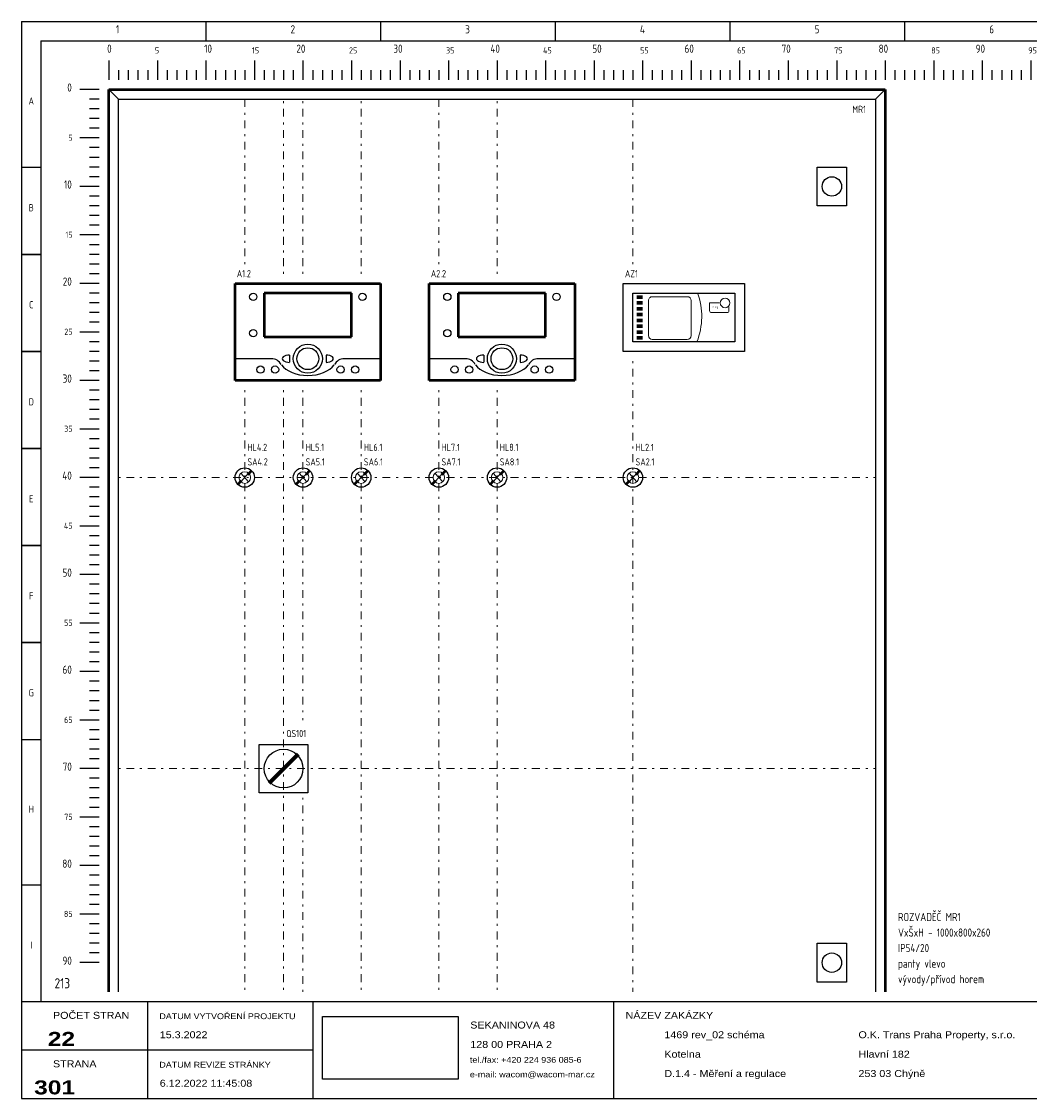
# Model space of a CAD drawing. Header units: millimetres. Extents: x 8 to 412, y 5 to 282.
# Tile 1 of 2: x 8 to 267, y 5 to 282. Entities that reach past the tile are written whole.
import ezdxf
from ezdxf.enums import TextEntityAlignment as Align

# ---------------------------------------------------------------- set-up
doc = ezdxf.new("R2010")
doc.units = ezdxf.units.MM
doc.linetypes.add('Caddy_Dashdot', pattern=[5.5, 0.5, -1.5, 2, -1.5])
doc.linetypes.add('Caddy_Solid', pattern=[0])
doc.layers.add('Caddy_1', color=7, linetype='Caddy_Solid', lineweight=25)
doc.layers.add('Caddy_2', color=7, linetype='Caddy_Solid', lineweight=50)
doc.styles.add('Caddy_Arial', font='arial.ttf', dxfattribs={"width": 1.1})
doc.styles.add('Caddy_Arial Black', font='ariblk.ttf', dxfattribs={"width": 1.1})
doc.styles.add('Caddy_Vectorfont1p', font='isocp___.ttf', dxfattribs={"width": 0.9})
picture_1 = doc.add_image_def('image1.jpg', size_in_pixel=(1084, 500))

# ---------------------------------------------------------------- blocks, each defined once
blk = doc.blocks.new('9A66F100ED0D')
at = {"layer": 'Caddy_1', "color": 7, "linetype": 'Caddy_Solid', "lineweight": 25}
for p, q in [((7.5, 282.5), (7.5, 5)), ((7.5, 282.5), (412.5, 282.5)), ((55, 282.5), (55, 277.5)), ((100, 282.5), (100, 277.5)), ((145, 282.5), (145, 277.5)), ((190, 282.5), (190, 277.5)), ((235, 282.5), (235, 277.5)), ((12.5, 277.5), (407.5, 277.5)), ((12.5, 277.5), (12.5, 30)), ((7.5, 245), (12.5, 245)), ((7.5, 222.5), (12.5, 222.5)), ((12.5, 222.5), (7.5, 222.5)), ((11.5, 222.5), (10.5, 222.5)), ((12.5, 197.5), (7.5, 197.5)), ((7.5, 197.5), (12.5, 197.5)), ((12.5, 172.5), (7.5, 172.5)), ((7.5, 172.5), (12.5, 172.5)), ((12.5, 147.5), (7.5, 147.5)), ((7.5, 147.5), (12.5, 147.5)), ((12.5, 122.5), (7.5, 122.5)), ((7.5, 122.5), (12.5, 122.5)), ((7.5, 97.5), (12.5, 97.5)), ((12.5, 60), (7.5, 60)), ((7.5, 30), (412.5, 30)), ((40, 5), (40, 30)), ((82.5, 30), (82.5, 5)), ((160, 30), (160, 5)), ((7.5, 17.5), (82.5, 17.5)), ((7.5, 5), (412.5, 5))]:
    blk.add_line(p, q, dxfattribs=at)
at = {"layer": 'Caddy_1', "color": 7, "lineweight": 25}
for s, height, style, width, p in [('1', 2.1, 'Caddy_Vectorfont1p', 0.9, (31.8, 279.45)), ('2', 2.1, 'Caddy_Vectorfont1p', 0.9, (76.8, 279.45)), ('3', 2.1, 'Caddy_Vectorfont1p', 0.9, (121.8, 279.45)), ('4', 2.1, 'Caddy_Vectorfont1p', 0.9, (166.8, 279.45)), ('5', 2.1, 'Caddy_Vectorfont1p', 0.9, (211.8, 279.45)), ('6', 2.1, 'Caddy_Vectorfont1p', 0.9, (256.8, 279.45)), ('NÁZEV ZAKÁZKY', 1.8, 'Caddy_Arial', 1.1, (163.1, 25.52)), ('POČET STRAN', 1.8, 'Caddy_Arial', 1.1, (15.6, 25.52)), ('DATUM VYTVOŘENÍ PROJEKTU', 1.5, 'Caddy_Arial', 1.1, (43, 25.44)), ('15.3.2022', 1.8, 'Caddy_Arial', 1.1, (43.1, 20.52)), ('SEKANINOVA 48', 1.8, 'Caddy_Arial', 1.1, (123.1, 23.02)), ('1469 rev_02 schéma', 1.8, 'Caddy_Arial', 1.1, (173.1, 20.52)), ('O.K. Trans Praha Property, s.r.o.', 1.8, 'Caddy_Arial', 1.1, (223.1, 20.52)), ('128 00 PRAHA 2', 1.8, 'Caddy_Arial', 1.1, (123.1, 18.02)), ('Kotelna', 1.8, 'Caddy_Arial', 1.1, (173.1, 15.52)), ('Hlavní 182', 1.8, 'Caddy_Arial', 1.1, (223.1, 15.52)), ('STRANA', 1.8, 'Caddy_Arial', 1.1, (15.6, 13.02)), ('DATUM REVIZE STRÁNKY', 1.5, 'Caddy_Arial', 1.1, (43, 12.94)), ('tel./fax: +420 224 936 085-6', 1.5, 'Caddy_Arial', 1.1, (123, 14.19)), ('e-mail: wacom@wacom-mar.cz', 1.5, 'Caddy_Arial', 1.1, (123, 10.44)), ('D.1.4 - Měření a regulace', 1.8, 'Caddy_Arial', 1.1, (173.1, 10.52)), ('253 03 Chýně', 1.8, 'Caddy_Arial', 1.1, (223.1, 10.52)), ('6.12.2022 11:45:08', 1.8, 'Caddy_Arial', 1.1, (43.1, 8.02))]:
    blk.add_text(s, height=height, dxfattribs=dict(at, style=style, width=width)).set_placement(p)
at = {"layer": 'Caddy_1', "color": 7, "lineweight": 25, "style": 'Caddy_Vectorfont1p', "width": 0.9}
for s, p in [('A', (10, 261.11)), ('B', (10, 233.61)), ('C', (10, 208.61)), ('D', (10, 183.61)), ('E', (10, 158.61)), ('F', (10, 133.61)), ('G', (10, 108.61)), ('H', (10, 78.61)), ('I', (10, 43.61))]:
    blk.add_text(s, height=1.84, dxfattribs=at).set_placement(p, align=Align.CENTER)
at = {"layer": 'Caddy_1', "color": 1, "lineweight": 25, "true_color": 0xff0000, "style": 'Caddy_Vectorfont1p', "width": 0.9}
blk.add_text('213', height=2.625, dxfattribs=at).set_placement((16, 33.38))
at = {"layer": 'Caddy_1', "color": 7, "lineweight": 25, "style": 'Caddy_Arial Black', "width": 1.1}
for s, p in [('22', (21.3, 18.55)), ('301', (21.3, 6.05))]:
    blk.add_text(s, height=3.6, dxfattribs=at).set_placement(p, align=Align.RIGHT)
at = {"color": 18, "true_color": 0x000000}
image = blk.add_image(picture_1, insert=(85, 10), size_in_units=(35, 16.14), dxfattribs=at)
blk = doc.blocks.new('4E4F70D73DB7')
at = {"layer": 'Caddy_1', "color": 7, "linetype": 'Caddy_Solid', "lineweight": 25}
for p, q in [((30, 272.5), (30, 270)), ((42.5, 272.5), (42.5, 270)), ((55, 272.5), (55, 270)), ((67.5, 272.5), (67.5, 270)), ((80, 272.5), (80, 270)), ((92.5, 272.5), (92.5, 270)), ((105, 272.5), (105, 270)), ((117.5, 272.5), (117.5, 270)), ((130, 272.5), (130, 270)), ((142.5, 272.5), (142.5, 270)), ((155, 272.5), (155, 270)), ((167.5, 272.5), (167.5, 270)), ((180, 272.5), (180, 270)), ((192.5, 272.5), (192.5, 270)), ((205, 272.5), (205, 270)), ((217.5, 272.5), (217.5, 270)), ((230, 272.5), (230, 270)), ((242.5, 272.5), (242.5, 270)), ((255, 272.5), (255, 270)), ((267.5, 272.5), (267.5, 270)), ((280, 272.5), (280, 270)), ((30, 270), (30, 267.5)), ((32.5, 270), (32.5, 267.5)), ((35, 270), (35, 267.5)), ((37.5, 270), (37.5, 267.5)), ((40, 270), (40, 267.5)), ((42.5, 270), (42.5, 267.5)), ((45, 270), (45, 267.5)), ((47.5, 270), (47.5, 267.5)), ((50, 270), (50, 267.5)), ((52.5, 270), (52.5, 267.5)), ((55, 270), (55, 267.5)), ((57.5, 270), (57.5, 267.5)), ((60, 270), (60, 267.5)), ((62.5, 270), (62.5, 267.5)), ((65, 270), (65, 267.5)), ((67.5, 270), (67.5, 267.5)), ((70, 270), (70, 267.5)), ((72.5, 270), (72.5, 267.5)), ((75, 270), (75, 267.5)), ((77.5, 270), (77.5, 267.5)), ((80, 270), (80, 267.5)), ((82.5, 270), (82.5, 267.5)), ((85, 270), (85, 267.5)), ((87.5, 270), (87.5, 267.5)), ((90, 270), (90, 267.5)), ((92.5, 270), (92.5, 267.5)), ((95, 270), (95, 267.5)), ((97.5, 270), (97.5, 267.5)), ((100, 270), (100, 267.5)), ((102.5, 270), (102.5, 267.5)), ((105, 270), (105, 267.5)), ((107.5, 270), (107.5, 267.5)), ((110, 270), (110, 267.5)), ((112.5, 270), (112.5, 267.5)), ((115, 270), (115, 267.5)), ((117.5, 270), (117.5, 267.5)), ((120, 270), (120, 267.5)), ((122.5, 270), (122.5, 267.5)), ((125, 270), (125, 267.5)), ((127.5, 270), (127.5, 267.5)), ((130, 270), (130, 267.5)), ((132.5, 270), (132.5, 267.5)), ((135, 270), (135, 267.5)), ((137.5, 270), (137.5, 267.5)), ((140, 270), (140, 267.5)), ((142.5, 270), (142.5, 267.5)), ((145, 270), (145, 267.5)), ((147.5, 270), (147.5, 267.5)), ((150, 270), (150, 267.5)), ((152.5, 270), (152.5, 267.5)), ((155, 270), (155, 267.5)), ((157.5, 270), (157.5, 267.5)), ((160, 270), (160, 267.5)), ((162.5, 270), (162.5, 267.5)), ((165, 270), (165, 267.5)), ((167.5, 270), (167.5, 267.5)), ((170, 270), (170, 267.5)), ((172.5, 270), (172.5, 267.5)), ((175, 270), (175, 267.5)), ((177.5, 270), (177.5, 267.5)), ((180, 270), (180, 267.5)), ((182.5, 270), (182.5, 267.5)), ((185, 270), (185, 267.5)), ((187.5, 270), (187.5, 267.5)), ((190, 270), (190, 267.5)), ((192.5, 270), (192.5, 267.5)), ((195, 270), (195, 267.5)), ((197.5, 270), (197.5, 267.5)), ((200, 270), (200, 267.5)), ((202.5, 270), (202.5, 267.5)), ((205, 270), (205, 267.5)), ((207.5, 270), (207.5, 267.5)), ((210, 270), (210, 267.5)), ((212.5, 270), (212.5, 267.5)), ((215, 270), (215, 267.5)), ((217.5, 270), (217.5, 267.5)), ((220, 270), (220, 267.5)), ((222.5, 270), (222.5, 267.5)), ((225, 270), (225, 267.5)), ((227.5, 270), (227.5, 267.5)), ((230, 270), (230, 267.5)), ((232.5, 270), (232.5, 267.5)), ((235, 270), (235, 267.5)), ((237.5, 270), (237.5, 267.5)), ((240, 270), (240, 267.5)), ((242.5, 270), (242.5, 267.5)), ((245, 270), (245, 267.5)), ((247.5, 270), (247.5, 267.5)), ((250, 270), (250, 267.5)), ((252.5, 270), (252.5, 267.5)), ((255, 270), (255, 267.5)), ((257.5, 270), (257.5, 267.5)), ((260, 270), (260, 267.5)), ((262.5, 270), (262.5, 267.5)), ((265, 270), (265, 267.5)), ((267.5, 270), (267.5, 267.5)), ((270, 270), (270, 267.5)), ((272.5, 270), (272.5, 267.5)), ((275, 270), (275, 267.5)), ((277.5, 270), (277.5, 267.5)), ((280, 270), (280, 267.5))]:
    blk.add_line(p, q, dxfattribs=at)
at = {"layer": 'Caddy_1', "color": 7, "lineweight": 25, "style": 'Caddy_Vectorfont1p', "width": 0.9}
for s, height, p in [('0', 2.1, (29.55, 274.45)), ('5', 1.57, (41.85, 274.27)), ('10', 2.1, (54.55, 274.45)), ('15', 1.575, (66.85, 274.27)), ('20', 2.1, (78.3, 274.45)), ('25', 1.575, (91.85, 274.27)), ('30', 2.1, (103.3, 274.45)), ('35', 1.575, (116.85, 274.27)), ('40', 2.1, (128.3, 274.45)), ('45', 1.575, (141.85, 274.27)), ('50', 2.1, (154.55, 274.45)), ('55', 1.575, (166.85, 274.27)), ('60', 2.1, (178.3, 274.45)), ('65', 1.575, (191.85, 274.27)), ('70', 2.1, (203.3, 274.45)), ('75', 1.575, (216.85, 274.27)), ('80', 2.1, (228.3, 274.45)), ('85', 1.575, (241.85, 274.27)), ('90', 2.1, (253.3, 274.45)), ('95', 1.575, (266.85, 274.27)), ('100', 2.1, (278.3, 274.45))]:
    blk.add_text(s, height=height, dxfattribs=at).set_placement(p)
blk = doc.blocks.new('541134A5929F')
at = {"layer": 'Caddy_1', "color": 7, "linetype": 'Caddy_Solid', "lineweight": 25}
for p, q in [((27.5, 265), (22.5, 265)), ((27.5, 262.5), (25, 262.5)), ((27.5, 260), (25, 260)), ((27.5, 257.5), (25, 257.5)), ((27.5, 255), (25, 255)), ((27.5, 252.5), (22.5, 252.5)), ((27.5, 250), (25, 250)), ((27.5, 247.5), (25, 247.5)), ((27.5, 245), (25, 245)), ((27.5, 242.5), (25, 242.5)), ((27.5, 240), (22.5, 240)), ((27.5, 237.5), (25, 237.5)), ((27.5, 235), (25, 235)), ((27.5, 232.5), (25, 232.5)), ((27.5, 230), (25, 230)), ((27.5, 227.5), (22.5, 227.5)), ((27.5, 225), (25, 225)), ((27.5, 222.5), (25, 222.5)), ((27.5, 220), (25, 220)), ((27.5, 217.5), (25, 217.5)), ((27.5, 215), (22.5, 215)), ((27.5, 212.5), (25, 212.5)), ((27.5, 210), (25, 210)), ((27.5, 207.5), (25, 207.5)), ((27.5, 205), (25, 205)), ((27.5, 202.5), (22.5, 202.5)), ((27.5, 200), (25, 200)), ((27.5, 197.5), (25, 197.5)), ((27.5, 195), (25, 195)), ((27.5, 192.5), (25, 192.5)), ((27.5, 190), (22.5, 190)), ((27.5, 187.5), (25, 187.5)), ((27.5, 185), (25, 185)), ((27.5, 182.5), (25, 182.5)), ((27.5, 180), (25, 180)), ((27.5, 177.5), (22.5, 177.5)), ((27.5, 175), (25, 175)), ((27.5, 172.5), (25, 172.5)), ((27.5, 170), (25, 170)), ((27.5, 167.5), (25, 167.5)), ((27.5, 165), (22.5, 165)), ((27.5, 162.5), (25, 162.5)), ((27.5, 160), (25, 160)), ((27.5, 157.5), (25, 157.5)), ((27.5, 155), (25, 155)), ((27.5, 152.5), (22.5, 152.5)), ((27.5, 150), (25, 150)), ((27.5, 147.5), (25, 147.5)), ((27.5, 145), (25, 145)), ((27.5, 142.5), (25, 142.5)), ((27.5, 140), (22.5, 140)), ((27.5, 137.5), (25, 137.5)), ((27.5, 135), (25, 135)), ((27.5, 132.5), (25, 132.5)), ((27.5, 130), (25, 130)), ((27.5, 127.5), (22.5, 127.5)), ((27.5, 125), (25, 125)), ((27.5, 122.5), (25, 122.5)), ((27.5, 120), (25, 120)), ((27.5, 117.5), (25, 117.5)), ((27.5, 115), (22.5, 115)), ((27.5, 112.5), (25, 112.5)), ((27.5, 110), (25, 110)), ((27.5, 107.5), (25, 107.5)), ((27.5, 105), (25, 105)), ((27.5, 102.5), (22.5, 102.5)), ((27.5, 100), (25, 100)), ((27.5, 97.5), (25, 97.5)), ((27.5, 95), (25, 95)), ((27.5, 92.5), (25, 92.5)), ((27.5, 90), (22.5, 90)), ((27.5, 87.5), (25, 87.5)), ((27.5, 85), (25, 85)), ((27.5, 82.5), (25, 82.5)), ((27.5, 80), (25, 80)), ((27.5, 77.5), (22.5, 77.5)), ((27.5, 75), (25, 75)), ((27.5, 72.5), (25, 72.5)), ((27.5, 70), (25, 70)), ((27.5, 67.5), (25, 67.5)), ((27.5, 65), (22.5, 65)), ((27.5, 62.5), (25, 62.5)), ((27.5, 60), (25, 60)), ((27.5, 57.5), (25, 57.5)), ((27.5, 55), (25, 55)), ((27.5, 52.5), (22.5, 52.5)), ((27.5, 50), (25, 50)), ((27.5, 47.5), (25, 47.5)), ((27.5, 45), (25, 45)), ((27.5, 42.5), (25, 42.5)), ((27.5, 40), (22.5, 40))]:
    blk.add_line(p, q, dxfattribs=at)
at = {"layer": 'Caddy_1', "color": 7, "lineweight": 25, "style": 'Caddy_Vectorfont1p', "width": 0.9}
for s, height, p in [('0', 2.1, (20.45, 264.45)), ('5', 1.57, (20.65, 251.77)), ('10', 2.1, (20.45, 239.45)), ('15', 1.575, (20.65, 226.77)), ('20', 2.1, (20.45, 214.45)), ('25', 1.575, (20.65, 201.77)), ('30', 2.1, (20.45, 189.45)), ('35', 1.575, (20.65, 176.77)), ('40', 2.1, (20.45, 164.45)), ('45', 1.575, (20.65, 151.77)), ('50', 2.1, (20.45, 139.45)), ('55', 1.575, (20.65, 126.77)), ('60', 2.1, (20.45, 114.45)), ('65', 1.575, (20.65, 101.77)), ('70', 2.1, (20.45, 89.45)), ('75', 1.575, (20.65, 76.77)), ('80', 2.1, (20.45, 64.45)), ('85', 1.575, (20.65, 51.77)), ('90', 2.1, (20.45, 39.45))]:
    blk.add_text(s, height=height, dxfattribs=at).set_placement(p, align=Align.RIGHT)
blk = doc.blocks.new('5E492B7ADD33')
at = {"layer": 'Caddy_1', "color": 7, "linetype": 'Caddy_Solid', "lineweight": 25}
for p, q in [((212.5, 245), (220, 245)), ((212.5, 235), (212.5, 245)), ((220, 245), (220, 235)), ((220, 235), (212.5, 235))]:
    blk.add_line(p, q, dxfattribs=at)
blk = doc.blocks.new('0CBE2F4416D4')
at = {"layer": 'Caddy_1', "color": 7, "linetype": 'Caddy_Solid', "lineweight": 25}
for p, q in [((212.5, 45), (220, 45)), ((212.5, 35), (212.5, 45)), ((220, 45), (220, 35)), ((220, 35), (212.5, 35))]:
    blk.add_line(p, q, dxfattribs=at)
blk = doc.blocks.new('5A045EF93132')
at = {"layer": 'Caddy_1', "color": 7, "linetype": 'Caddy_Solid', "lineweight": 25}
for p, q in [((32.5, 262.5), (30, 265)), ((227.5, 262.5), (230, 265)), ((32.5, 32.5), (32.5, 262.5)), ((32.5, 262.5), (227.5, 262.5)), ((227.5, 262.5), (227.5, 32.5))]:
    blk.add_line(p, q, dxfattribs=at)
for centre in [(216.25, 240), (216.25, 40)]:
    blk.add_circle(centre, 2.5, dxfattribs=at)
at = {"layer": 'Caddy_2', "color": 7, "linetype": 'Caddy_Solid', "lineweight": 50}
for p, q in [((30, 32.5), (30, 265)), ((30, 265), (230, 265)), ((230, 265), (230, 32.5))]:
    blk.add_line(p, q, dxfattribs=at)
at = {"layer": 'Caddy_1'}
for name in ['5E492B7ADD33', '0CBE2F4416D4']:
    blk.add_blockref(name, (0, 0, 1), dxfattribs=at)
at = {"layer": 'Caddy_1', "color": 7, "lineweight": 25, "style": 'Caddy_Vectorfont1p', "width": 0.9}
for s, p in [('ROZVADĚČ MR1', (233.3, 50.7)), ('VxŠxH - 1000x800x260', (233.3, 46.7)), ('IP54/20', (233.3, 42.7)), ('panty vlevo', (233.3, 38.7)), ('vývody/přívod horem', (233.3, 34.7))]:
    blk.add_text(s, height=2.1, dxfattribs=at).set_placement(p)
blk.add_attdef('$TAG160010', text='', height=1.84, dxfattribs=at).set_placement((225.04, 258.96), align=Align.RIGHT)
blk = doc.blocks.new('13AA42513556')
at = {"layer": 'Caddy_1', "color": 7, "linetype": 'Caddy_Solid', "lineweight": 25}
for p, q in [((68.75, 96.25), (81.25, 96.25)), ((68.75, 83.75), (68.75, 96.25)), ((81.25, 96.25), (81.25, 83.75)), ((81.25, 83.75), (68.75, 83.75))]:
    blk.add_line(p, q, dxfattribs=at)
blk = doc.blocks.new('F5077806BD7D')
at = {"layer": 'Caddy_1', "color": 7, "linetype": 'Caddy_Solid', "lineweight": 70}
blk.add_line((71.25, 86.25), (78.75, 93.75), dxfattribs=at)
at = {"layer": 'Caddy_1', "color": 7, "linetype": 'Caddy_Solid', "lineweight": 25}
blk.add_circle((75, 90), 5, dxfattribs=at)
at = {"layer": 'Caddy_1'}
blk.add_blockref('13AA42513556', (0, 0, 1), dxfattribs=at)
at = {"layer": 'Caddy_1', "color": 7, "lineweight": 25, "style": 'Caddy_Vectorfont1p', "width": 0.9}
blk.add_attdef('$TAG160010', (75.7, 98.11), '', height=1.84, dxfattribs=at)
blk = doc.blocks.new('4CD7FC39A8FF')
at = {"layer": 'Caddy_1', "color": 7, "lineweight": 25, "style": 'Caddy_Vectorfont1p', "width": 0.9}
blk.add_attdef('$TAG160010', (165.7, 171.86), '', height=1.84, dxfattribs=at)
blk = doc.blocks.new('9295E2483DB5')
at = {"layer": 'Caddy_1', "color": 7, "linetype": 'Caddy_Solid', "lineweight": 50}
for p, q in [((165.8, 165.8), (166.8, 166.8)), ((163.2, 163.2), (164.2, 164.2))]:
    blk.add_line(p, q, dxfattribs=at)
at = {"layer": 'Caddy_1', "color": 7, "linetype": 'Caddy_Solid', "lineweight": 9}
for p, q in [((166, 166.1), (164, 163.9)), ((166, 163.9), (164, 166.1))]:
    blk.add_line(p, q, dxfattribs=at)
at = {"layer": 'Caddy_1', "color": 7, "linetype": 'Caddy_Solid', "lineweight": 25}
blk.add_circle((165, 165), 2.5, dxfattribs=at)
at = {"layer": 'Caddy_1', "color": 7, "linetype": 'Caddy_Solid', "lineweight": 9}
blk.add_circle((165, 165), 1.5, dxfattribs=at)
at = {"layer": 'Caddy_1', "color": 7, "lineweight": 25, "style": 'Caddy_Vectorfont1p', "width": 0.9}
blk.add_attdef('$TAG160010', (165.7, 168.11), '', height=1.84, dxfattribs=at)
blk = doc.blocks.new('AC27D2ABDF83')
at = {"layer": 'Caddy_1'}
ref = blk.add_blockref('4CD7FC39A8FF', (0, 0, 1), dxfattribs=at)
ref.add_attrib('$TAG160010', 'HL2.1', (165.7, 171.86), dxfattribs={"color": 7, "lineweight": 25, "height": 1.838, "style": 'Caddy_Vectorfont1p', "width": 0.9})
ref = blk.add_blockref('9295E2483DB5', (0, 0, 1), dxfattribs=at)
ref.add_attrib('$TAG160010', 'SA2.1', (165.7, 168.11), dxfattribs={"color": 7, "lineweight": 25, "height": 1.838, "style": 'Caddy_Vectorfont1p', "width": 0.9})
blk = doc.blocks.new('C7B4F00D9D93')
at = {"layer": 'Caddy_1', "color": 7, "linetype": 'Caddy_Solid', "lineweight": 50}
for p, q in [((92.5, 212.5), (70, 212.5)), ((70, 212.5), (70, 201.25)), ((92.5, 201.25), (92.5, 212.5)), ((70, 201.25), (92.5, 201.25))]:
    blk.add_line(p, q, dxfattribs=at)
blk = doc.blocks.new('19451EE1DDDC')
at = {"layer": 'Caddy_1', "color": 7, "linetype": 'Caddy_Solid', "lineweight": 50}
for p, q in [((62.5, 215), (100, 215)), ((62.5, 190), (62.5, 215)), ((100, 215), (100, 190)), ((100, 190), (62.5, 190))]:
    blk.add_line(p, q, dxfattribs=at)
blk = doc.blocks.new('DC8A388A3CCF')
at = {"layer": 'Caddy_1', "color": 7, "linetype": 'Caddy_Solid', "lineweight": 25}
for p, q in [((71.88, 195.62), (62.5, 195.62)), ((76.56, 196.56), (76.56, 194.69)), ((85.94, 196.56), (85.94, 194.69)), ((100, 195.62), (90.62, 195.62))]:
    blk.add_line(p, q, dxfattribs=at)
for centre, radius in [((67.19, 211.56), 0.938), ((95.31, 211.56), 0.938), ((67.19, 202.19), 0.938), ((81.25, 195.62), 3.75), ((81.25, 195.62), 2.81), ((69.06, 192.81), 0.938), ((72.81, 192.81), 0.938), ((89.69, 192.81), 0.938), ((93.44, 192.81), 0.938)]:
    blk.add_circle(centre, radius, dxfattribs=at)
for centre, major_axis, ratio, start_param, end_param in [((71.88, 192.81), (2.81, 0), 1, 0.487605, 1.570796), ((76.56, 195.62), (1.88, 0), 0.5, 1.570796, 4.712389), ((85.94, 195.62), (1.88, 0), 0.5, 4.712389, 7.853982), ((90.62, 192.81), (2.81, 0), 1, 1.570796, 2.654), ((81.25, 196), (7.5, 0), 0.625, 3.570371, 5.854407)]:
    blk.add_ellipse(centre, major_axis=major_axis, ratio=ratio, start_param=start_param, end_param=end_param, dxfattribs=at)
at = {"layer": 'Caddy_1'}
for name in ['19451EE1DDDC', 'C7B4F00D9D93']:
    blk.add_blockref(name, (0, 0, 1), dxfattribs=at)
at = {"layer": 'Caddy_1', "color": 7, "lineweight": 25, "style": 'Caddy_Vectorfont1p', "width": 0.9}
blk.add_attdef('$TAG160010', (62.95, 216.61), '', height=1.84, dxfattribs=at)
blk = doc.blocks.new('16DD1DD1923D')
at = {"layer": 'Caddy_1', "color": 7, "linetype": 'Caddy_Solid', "lineweight": 50}
for p, q in [((142.5, 212.5), (120, 212.5)), ((120, 212.5), (120, 201.25)), ((142.5, 201.25), (142.5, 212.5)), ((120, 201.25), (142.5, 201.25))]:
    blk.add_line(p, q, dxfattribs=at)
blk = doc.blocks.new('B3386CB01406')
at = {"layer": 'Caddy_1', "color": 7, "linetype": 'Caddy_Solid', "lineweight": 50}
for p, q in [((112.5, 215), (150, 215)), ((112.5, 190), (112.5, 215)), ((150, 215), (150, 190)), ((150, 190), (112.5, 190))]:
    blk.add_line(p, q, dxfattribs=at)
blk = doc.blocks.new('62B861ED5FBE')
at = {"layer": 'Caddy_1', "color": 7, "linetype": 'Caddy_Solid', "lineweight": 25}
for p, q in [((121.88, 195.62), (112.5, 195.62)), ((126.56, 196.56), (126.56, 194.69)), ((135.94, 196.56), (135.94, 194.69)), ((150, 195.62), (140.62, 195.62))]:
    blk.add_line(p, q, dxfattribs=at)
for centre, radius in [((117.19, 211.56), 0.938), ((145.31, 211.56), 0.938), ((117.19, 202.19), 0.938), ((131.25, 195.62), 3.75), ((131.25, 195.62), 2.81), ((119.06, 192.81), 0.938), ((122.81, 192.81), 0.938), ((139.69, 192.81), 0.938), ((143.44, 192.81), 0.938)]:
    blk.add_circle(centre, radius, dxfattribs=at)
for centre, major_axis, ratio, start_param, end_param in [((121.88, 192.81), (2.81, 0), 1, 0.487605, 1.570796), ((126.56, 195.62), (1.88, 0), 0.5, 1.570796, 4.712389), ((135.94, 195.62), (1.88, 0), 0.5, 4.712389, 7.853982), ((140.62, 192.81), (2.81, 0), 1, 1.570796, 2.654), ((131.25, 196), (7.5, 0), 0.625, 3.570371, 5.854407)]:
    blk.add_ellipse(centre, major_axis=major_axis, ratio=ratio, start_param=start_param, end_param=end_param, dxfattribs=at)
at = {"layer": 'Caddy_1'}
for name in ['B3386CB01406', '16DD1DD1923D']:
    blk.add_blockref(name, (0, 0, 1), dxfattribs=at)
at = {"layer": 'Caddy_1', "color": 7, "lineweight": 25, "style": 'Caddy_Vectorfont1p', "width": 0.9}
blk.add_attdef('$TAG160010', (112.95, 216.61), '', height=1.84, dxfattribs=at)
blk = doc.blocks.new('FD6CC791BC57')
at = {"layer": 'Caddy_1', "color": 7, "linetype": 'Caddy_Solid', "lineweight": 25}
for p, q in [((162.5, 215), (193.75, 215)), ((162.5, 197.5), (162.5, 215)), ((193.75, 215), (193.75, 197.5)), ((193.75, 197.5), (162.5, 197.5))]:
    blk.add_line(p, q, dxfattribs=at)
blk = doc.blocks.new('3CF83B40619B')
at = {"layer": 'Caddy_1', "color": 7, "linetype": 'Caddy_Solid', "lineweight": 25}
for p, q in [((165, 212.5), (191.25, 212.5)), ((165, 200), (165, 212.5)), ((191.25, 212.5), (191.25, 200)), ((191.25, 200), (165, 200))]:
    blk.add_line(p, q, dxfattribs=at)
blk = doc.blocks.new('1CFEF8CBD8DC')
at = {"layer": 'Caddy_1', "color": 7, "linetype": 'Caddy_Solid', "lineweight": 70}
for p, q in [((166, 211.5), (167.5, 211.5)), ((166, 210), (167.5, 210)), ((166, 208.5), (167.5, 208.5)), ((166, 207), (167.5, 207)), ((166, 205.5), (167.5, 205.5)), ((166, 204), (167.5, 204)), ((166, 202.5), (167.5, 202.5)), ((166, 201), (167.5, 201))]:
    blk.add_line(p, q, dxfattribs=at)
at = {"layer": 'Caddy_1', "color": 7, "linetype": 'Caddy_Solid', "lineweight": 18}
for p, q in [((170, 211.6), (179, 211.6)), ((169, 210.6), (169, 201.6)), ((180, 210.6), (180, 201.6)), ((187.25, 210), (184.75, 210)), ((184.75, 210), (184.75, 208)), ((189.75, 208), (189.75, 209)), ((185.25, 207.5), (189.25, 207.5)), ((170, 200.6), (179, 200.6))]:
    blk.add_line(p, q, dxfattribs=at)
blk.add_circle((188.75, 210), 1.25, dxfattribs=at)
for centre, major_axis, start_param, end_param in [((170, 210.6), (1, 0), 1.570796, 3.141593), ((179, 210.6), (1, 0), 0, 1.570796), ((165, 206.5), (17.73, 0), 5.907914, 6.631956), ((185.25, 208), (0.5, 0), 3.141593, 4.712389), ((189.25, 208), (0.5, 0), 4.712389, 6.283185), ((170, 201.6), (1, 0), 3.141593, 4.712389), ((179, 201.6), (1, 0), 4.712389, 6.283185)]:
    blk.add_ellipse(centre, major_axis=major_axis, ratio=1, start_param=start_param, end_param=end_param, dxfattribs=at)
at = {"layer": 'Caddy_1'}
for name in ['FD6CC791BC57', '3CF83B40619B']:
    blk.add_blockref(name, (0, 0, 1), dxfattribs=at)
at = {"layer": 'Caddy_1', "color": 7, "lineweight": 18, "style": 'Caddy_Vectorfont1p', "width": 0.9}
blk.add_text('Prog', height=0.525, dxfattribs=at).set_placement((185.45, 208.67))
at = {"layer": 'Caddy_1', "color": 7, "lineweight": 25, "style": 'Caddy_Vectorfont1p', "width": 0.9}
blk.add_attdef('$TAG160010', (162.95, 216.61), '', height=1.84, dxfattribs=at)
blk = doc.blocks.new('C58186B5C3B4')
at = {"layer": 'Caddy_1', "color": 7, "lineweight": 25, "style": 'Caddy_Vectorfont1p', "width": 0.9}
blk.add_attdef('$TAG160010', (65.7, 171.86), '', height=1.84, dxfattribs=at)
blk = doc.blocks.new('1248F20BF906')
at = {"layer": 'Caddy_1', "color": 7, "linetype": 'Caddy_Solid', "lineweight": 50}
for p, q in [((65.8, 165.8), (66.8, 166.8)), ((63.2, 163.2), (64.2, 164.2))]:
    blk.add_line(p, q, dxfattribs=at)
at = {"layer": 'Caddy_1', "color": 7, "linetype": 'Caddy_Solid', "lineweight": 9}
for p, q in [((66, 166.1), (64, 163.9)), ((66, 163.9), (64, 166.1))]:
    blk.add_line(p, q, dxfattribs=at)
at = {"layer": 'Caddy_1', "color": 7, "linetype": 'Caddy_Solid', "lineweight": 25}
blk.add_circle((65, 165), 2.5, dxfattribs=at)
at = {"layer": 'Caddy_1', "color": 7, "linetype": 'Caddy_Solid', "lineweight": 9}
blk.add_circle((65, 165), 1.5, dxfattribs=at)
at = {"layer": 'Caddy_1', "color": 7, "lineweight": 25, "style": 'Caddy_Vectorfont1p', "width": 0.9}
blk.add_attdef('$TAG160010', (65.7, 168.11), '', height=1.84, dxfattribs=at)
blk = doc.blocks.new('0FB8AE32D3CD')
at = {"layer": 'Caddy_1'}
ref = blk.add_blockref('C58186B5C3B4', (0, 0, 1), dxfattribs=at)
ref.add_attrib('$TAG160010', 'HL4.2', (65.7, 171.86), dxfattribs={"color": 7, "lineweight": 25, "height": 1.838, "style": 'Caddy_Vectorfont1p', "width": 0.9})
ref = blk.add_blockref('1248F20BF906', (0, 0, 1), dxfattribs=at)
ref.add_attrib('$TAG160010', 'SA4.2', (65.7, 168.11), dxfattribs={"color": 7, "lineweight": 25, "height": 1.838, "style": 'Caddy_Vectorfont1p', "width": 0.9})
blk = doc.blocks.new('A3386C1FAD51')
at = {"layer": 'Caddy_1', "color": 7, "lineweight": 25, "style": 'Caddy_Vectorfont1p', "width": 0.9}
blk.add_attdef('$TAG160010', (80.7, 171.86), '', height=1.84, dxfattribs=at)
blk = doc.blocks.new('98C9E91AF345')
at = {"layer": 'Caddy_1', "color": 7, "linetype": 'Caddy_Solid', "lineweight": 50}
for p, q in [((80.8, 165.8), (81.8, 166.8)), ((78.2, 163.2), (79.2, 164.2))]:
    blk.add_line(p, q, dxfattribs=at)
at = {"layer": 'Caddy_1', "color": 7, "linetype": 'Caddy_Solid', "lineweight": 9}
for p, q in [((81, 166.1), (79, 163.9)), ((81, 163.9), (79, 166.1))]:
    blk.add_line(p, q, dxfattribs=at)
at = {"layer": 'Caddy_1', "color": 7, "linetype": 'Caddy_Solid', "lineweight": 25}
blk.add_circle((80, 165), 2.5, dxfattribs=at)
at = {"layer": 'Caddy_1', "color": 7, "linetype": 'Caddy_Solid', "lineweight": 9}
blk.add_circle((80, 165), 1.5, dxfattribs=at)
at = {"layer": 'Caddy_1', "color": 7, "lineweight": 25, "style": 'Caddy_Vectorfont1p', "width": 0.9}
blk.add_attdef('$TAG160010', (80.7, 168.11), '', height=1.84, dxfattribs=at)
blk = doc.blocks.new('E267F2DC440B')
at = {"layer": 'Caddy_1'}
ref = blk.add_blockref('A3386C1FAD51', (0, 0, 1), dxfattribs=at)
ref.add_attrib('$TAG160010', 'HL5.1', (80.7, 171.86), dxfattribs={"color": 7, "lineweight": 25, "height": 1.838, "style": 'Caddy_Vectorfont1p', "width": 0.9})
ref = blk.add_blockref('98C9E91AF345', (0, 0, 1), dxfattribs=at)
ref.add_attrib('$TAG160010', 'SA5.1', (80.7, 168.11), dxfattribs={"color": 7, "lineweight": 25, "height": 1.838, "style": 'Caddy_Vectorfont1p', "width": 0.9})
blk = doc.blocks.new('45FB6E17D94A')
at = {"layer": 'Caddy_1', "color": 7, "lineweight": 25, "style": 'Caddy_Vectorfont1p', "width": 0.9}
blk.add_attdef('$TAG160010', (95.7, 171.86), '', height=1.84, dxfattribs=at)
blk = doc.blocks.new('932DF4AAE688')
at = {"layer": 'Caddy_1', "color": 7, "linetype": 'Caddy_Solid', "lineweight": 50}
for p, q in [((95.8, 165.8), (96.8, 166.8)), ((93.2, 163.2), (94.2, 164.2))]:
    blk.add_line(p, q, dxfattribs=at)
at = {"layer": 'Caddy_1', "color": 7, "linetype": 'Caddy_Solid', "lineweight": 9}
for p, q in [((96, 166.1), (94, 163.9)), ((96, 163.9), (94, 166.1))]:
    blk.add_line(p, q, dxfattribs=at)
at = {"layer": 'Caddy_1', "color": 7, "linetype": 'Caddy_Solid', "lineweight": 25}
blk.add_circle((95, 165), 2.5, dxfattribs=at)
at = {"layer": 'Caddy_1', "color": 7, "linetype": 'Caddy_Solid', "lineweight": 9}
blk.add_circle((95, 165), 1.5, dxfattribs=at)
at = {"layer": 'Caddy_1', "color": 7, "lineweight": 25, "style": 'Caddy_Vectorfont1p', "width": 0.9}
blk.add_attdef('$TAG160010', (95.7, 168.11), '', height=1.84, dxfattribs=at)
blk = doc.blocks.new('BC1255A316B8')
at = {"layer": 'Caddy_1'}
ref = blk.add_blockref('45FB6E17D94A', (0, 0, 1), dxfattribs=at)
ref.add_attrib('$TAG160010', 'HL6.1', (95.7, 171.86), dxfattribs={"color": 7, "lineweight": 25, "height": 1.838, "style": 'Caddy_Vectorfont1p', "width": 0.9})
ref = blk.add_blockref('932DF4AAE688', (0, 0, 1), dxfattribs=at)
ref.add_attrib('$TAG160010', 'SA6.1', (95.7, 168.11), dxfattribs={"color": 7, "lineweight": 25, "height": 1.838, "style": 'Caddy_Vectorfont1p', "width": 0.9})
blk = doc.blocks.new('6607B100914F')
at = {"layer": 'Caddy_1', "color": 7, "lineweight": 25, "style": 'Caddy_Vectorfont1p', "width": 0.9}
blk.add_attdef('$TAG160010', (115.7, 171.86), '', height=1.84, dxfattribs=at)
blk = doc.blocks.new('33E558000DF2')
at = {"layer": 'Caddy_1', "color": 7, "linetype": 'Caddy_Solid', "lineweight": 50}
for p, q in [((115.8, 165.8), (116.8, 166.8)), ((113.2, 163.2), (114.2, 164.2))]:
    blk.add_line(p, q, dxfattribs=at)
at = {"layer": 'Caddy_1', "color": 7, "linetype": 'Caddy_Solid', "lineweight": 9}
for p, q in [((116, 166.1), (114, 163.9)), ((116, 163.9), (114, 166.1))]:
    blk.add_line(p, q, dxfattribs=at)
at = {"layer": 'Caddy_1', "color": 7, "linetype": 'Caddy_Solid', "lineweight": 25}
blk.add_circle((115, 165), 2.5, dxfattribs=at)
at = {"layer": 'Caddy_1', "color": 7, "linetype": 'Caddy_Solid', "lineweight": 9}
blk.add_circle((115, 165), 1.5, dxfattribs=at)
at = {"layer": 'Caddy_1', "color": 7, "lineweight": 25, "style": 'Caddy_Vectorfont1p', "width": 0.9}
blk.add_attdef('$TAG160010', (115.7, 168.11), '', height=1.84, dxfattribs=at)
blk = doc.blocks.new('70155B56F467')
at = {"layer": 'Caddy_1'}
ref = blk.add_blockref('6607B100914F', (0, 0, 1), dxfattribs=at)
ref.add_attrib('$TAG160010', 'HL7.1', (115.7, 171.86), dxfattribs={"color": 7, "lineweight": 25, "height": 1.838, "style": 'Caddy_Vectorfont1p', "width": 0.9})
ref = blk.add_blockref('33E558000DF2', (0, 0, 1), dxfattribs=at)
ref.add_attrib('$TAG160010', 'SA7.1', (115.7, 168.11), dxfattribs={"color": 7, "lineweight": 25, "height": 1.838, "style": 'Caddy_Vectorfont1p', "width": 0.9})
blk = doc.blocks.new('3C313DCA7F9E')
at = {"layer": 'Caddy_1', "color": 7, "lineweight": 25, "style": 'Caddy_Vectorfont1p', "width": 0.9}
blk.add_attdef('$TAG160010', (130.7, 171.86), '', height=1.84, dxfattribs=at)
blk = doc.blocks.new('197994D3C453')
at = {"layer": 'Caddy_1', "color": 7, "linetype": 'Caddy_Solid', "lineweight": 50}
for p, q in [((130.8, 165.8), (131.8, 166.8)), ((128.2, 163.2), (129.2, 164.2))]:
    blk.add_line(p, q, dxfattribs=at)
at = {"layer": 'Caddy_1', "color": 7, "linetype": 'Caddy_Solid', "lineweight": 9}
for p, q in [((131, 166.1), (129, 163.9)), ((131, 163.9), (129, 166.1))]:
    blk.add_line(p, q, dxfattribs=at)
at = {"layer": 'Caddy_1', "color": 7, "linetype": 'Caddy_Solid', "lineweight": 25}
blk.add_circle((130, 165), 2.5, dxfattribs=at)
at = {"layer": 'Caddy_1', "color": 7, "linetype": 'Caddy_Solid', "lineweight": 9}
blk.add_circle((130, 165), 1.5, dxfattribs=at)
at = {"layer": 'Caddy_1', "color": 7, "lineweight": 25, "style": 'Caddy_Vectorfont1p', "width": 0.9}
blk.add_attdef('$TAG160010', (130.7, 168.11), '', height=1.84, dxfattribs=at)
blk = doc.blocks.new('D6F291C4A025')
at = {"layer": 'Caddy_1'}
ref = blk.add_blockref('3C313DCA7F9E', (0, 0, 1), dxfattribs=at)
ref.add_attrib('$TAG160010', 'HL8.1', (130.7, 171.86), dxfattribs={"color": 7, "lineweight": 25, "height": 1.838, "style": 'Caddy_Vectorfont1p', "width": 0.9})
ref = blk.add_blockref('197994D3C453', (0, 0, 1), dxfattribs=at)
ref.add_attrib('$TAG160010', 'SA8.1', (130.7, 168.11), dxfattribs={"color": 7, "lineweight": 25, "height": 1.838, "style": 'Caddy_Vectorfont1p', "width": 0.9})

msp = doc.modelspace()

# ---------------------------------------------------------------- linework, layer by layer
at = {"layer": 'Caddy_1', "color": 7, "linetype": 'Caddy_Dashdot', "lineweight": 9}
for p, q in [((65, 220), (65, 262.5)), ((75, 217.5), (75, 262.5)), ((80, 217.5), (80, 262.5)), ((95, 217.5), (95, 262.5)), ((115, 220), (115, 262.5)), ((130, 217.5), (130, 262.5)), ((165, 220), (165, 262.5)), ((165, 195), (165, 32.5)), ((65, 187.5), (65, 32.5)), ((75, 187.5), (75, 32.5)), ((80, 187.5), (80, 102.5)), ((95, 187.5), (95, 32.5)), ((115, 187.5), (115, 32.5)), ((130, 187.5), (130, 32.5)), ((32.5, 165), (227.5, 165)), ((32.5, 90), (227.5, 90)), ((80, 82.5), (80, 32.5))]:
    msp.add_line(p, q, dxfattribs=at)

# ---------------------------------------------------------------- block references
at = {"layer": 'Caddy_1'}
for name in ['9A66F100ED0D', '4E4F70D73DB7', '541134A5929F', '0FB8AE32D3CD', 'E267F2DC440B', 'BC1255A316B8', '70155B56F467', 'D6F291C4A025', 'AC27D2ABDF83']:
    msp.add_blockref(name, (0, 0, 1), dxfattribs=at)
ref = msp.add_blockref('5A045EF93132', (0, 0, 1), dxfattribs=at)
ref.add_attrib('$TAG160010', 'MR1', dxfattribs={"color": 7, "lineweight": 25, "height": 1.838, "style": 'Caddy_Vectorfont1p', "width": 0.9}).set_placement((225.04, 258.96), align=Align.RIGHT)
ref = msp.add_blockref('DC8A388A3CCF', (0, 0, 1), dxfattribs=at)
ref.add_attrib('$TAG160010', 'A1.2', (62.95, 216.61), dxfattribs={"color": 7, "lineweight": 25, "height": 1.838, "style": 'Caddy_Vectorfont1p', "width": 0.9})
ref = msp.add_blockref('62B861ED5FBE', (0, 0, 1), dxfattribs=at)
ref.add_attrib('$TAG160010', 'A2.2', (112.95, 216.61), dxfattribs={"color": 7, "lineweight": 25, "height": 1.838, "style": 'Caddy_Vectorfont1p', "width": 0.9})
ref = msp.add_blockref('1CFEF8CBD8DC', (0, 0, 1), dxfattribs=at)
ref.add_attrib('$TAG160010', 'AZ1', (162.95, 216.61), dxfattribs={"color": 7, "lineweight": 25, "height": 1.838, "style": 'Caddy_Vectorfont1p', "width": 0.9})
ref = msp.add_blockref('F5077806BD7D', (0, 0, 1), dxfattribs=at)
ref.add_attrib('$TAG160010', 'QS101', (75.7, 98.11), dxfattribs={"color": 7, "lineweight": 25, "height": 1.838, "style": 'Caddy_Vectorfont1p', "width": 0.9})

doc.saveas('drawing.dxf')
